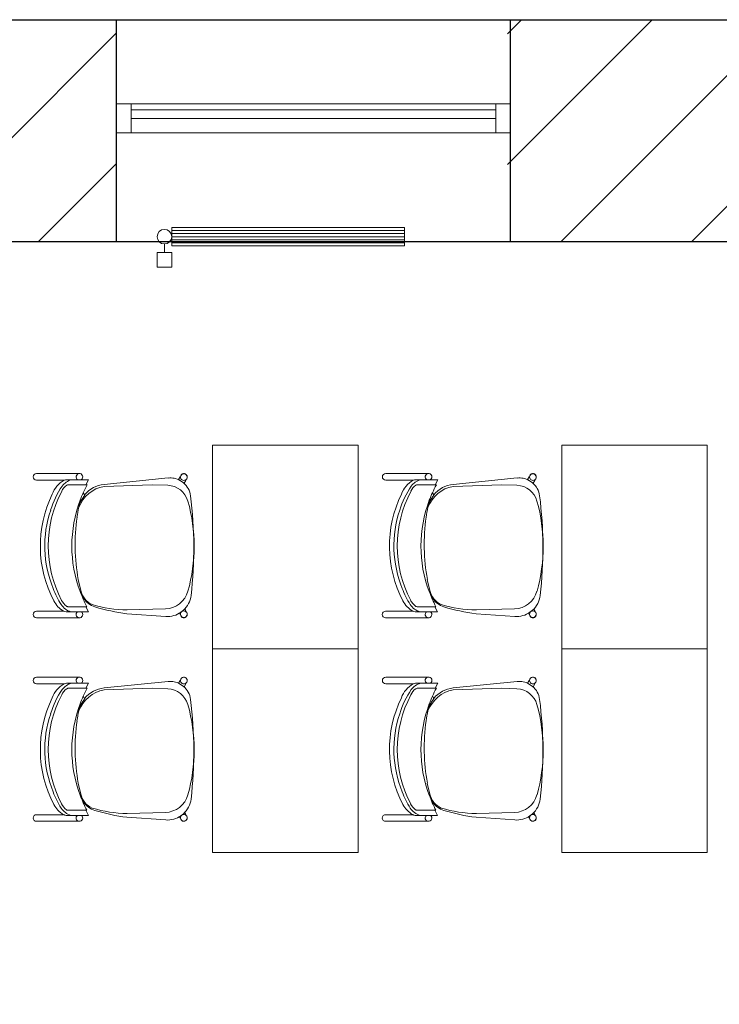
# Model space of a CAD drawing. Header units: millimetres. Extents: x 256092 to 341172, y 103077 to 145077.
# Tile 28 of 139: x 289992 to 292397, y 137109 to 140495. Entities that reach past the tile are written whole.
import ezdxf

# ---------------------------------------------------------------- set-up
doc = ezdxf.new("R2010")
doc.units = ezdxf.units.MM
for name, color, linetype, lineweight in [('MÖÖBEL', 30, 'Continuous', 18), ('SEINA VIIRUTUS', 8, 'Continuous', 18), ('UUS AVATÄIDE', 105, 'Continuous', 18)]:
    doc.layers.add(name, color=color, linetype=linetype, lineweight=lineweight)
doc.layers.add('PIPE-H1-COMPONENT-', color=7, linetype='Continuous')
doc.layers.add('SEINAD', color=7, linetype='Continuous')
pattern_1 = [(45, (-1047627.23, 105532.54), (-224.5064, 224.5064), [])]

# ---------------------------------------------------------------- blocks, each defined once
blk = doc.blocks.new('Chair-Guest-Leg-9to5_Seating-Mesh_Back-1260 - Armless-716973-1_ k sisustuse plaan')
at = {"layer": 'MÖÖBEL'}
for p, q in [((-276, 336.1), (-276, 174.7)), ((-250.7, 231.1), (-250.7, 336.1)), ((249.4, 336.3), (249.4, 232.9)), ((274.8, 174), (274.8, 336.3)), ((-252.6, 165.8), (-252.6, 221.9)), ((-233.4, 147.6), (-233.4, 216.3)), ((232.6, 216.5), (232.6, 148.3)), ((252.1, 164.7), (252.1, 223.5)), ((-252.6, 165.8), (-252.6, 137.5)), ((-202.9, 157.7), (-195, 152.5)), ((-170.2, 167.1), (-174.1, 169.6)), ((170.7, 167.3), (128.7, 177.1)), ((174.8, 170), (170.7, 167.3)), ((200.6, 156.2), (203.7, 158.2)), ((252.1, 138), (252.1, 164.7)), ((-252.6, 137.5), (-233.4, 147.6)), ((-233.4, 147.6), (-233.4, 142.6)), ((232.6, 144.1), (232.6, 148.3)), ((232.6, 148.3), (252.1, 138)), ((-234.8, 78.1), (-259.3, -166.4)), ((-227.3, 78.5), (-233.7, -105.6)), ((240.8, -155.9), (245, -10.3)), ((269.7, -157.5), (259.3, -9)), ((-233.7, -105.6), (-231.4, -165.4)), ((-253.2, -205.9), (-263.3, -211.9)), ((-239.2, -227.1), (-253.2, -205.9)), ((257.6, -209.4), (242, -229.6)), ((262, -211.9), (257.6, -209.4)), ((-250.1, -233.6), (-239.2, -227.1)), ((242, -229.6), (248.8, -233.6))]:
    blk.add_line(p, q, dxfattribs=at)
at = {"layer": 'MÖÖBEL', "flags": 128}
blk.add_lwpolyline([(274.4, -229.4), (274.5, -228.9), (274.6, -228.4), (274.7, -227.9), (274.7, -227.4), (274.8, -226.9), (274.8, -226.4), (274.8, -225.9), (274.8, -225.4), (274.7, -224.9), (274.6, -224.3), (274.6, -223.8)], dxfattribs=at)
at = {"layer": 'MÖÖBEL'}
for centre, radius, start, end in [((-263.4, 336.1), 12.6, 0, 180), ((262.1, 336.3), 12.7, 0, 180), ((0.8, -130.5), 452.3, 62.4007, 115.9765), ((0.3, -121.6), 426.4, 67.6385, 108.7125), ((-162.8, 180.8), 101.3, 109.889, 150.2182), ((-37.5, -42.5), 339.6, 106.9496, 124.1788), ((0.8, -155.6), 447.3, 62.3691, 117.8599), ((61.2, -8.5), 299.1, 56.9541, 70.1829), ((165.5, 184.5), 96.8, 29.9708, 62.4007), ((-190.5, 186.1), 64.5, 125.845, 164.155), ((-234.3, 221.9), 18.3, 154, 180), ((-192, 195.5), 47.3, 110.1671, 147.8329), ((175.5, 178.3), 70.5, 38.5043, 62.3691), ((187.3, 185.3), 67.8, 17.0459, 56.9541), ((224.3, 220), 28, 7.2985, 26.7015), ((-214, 212.4), 19.8, 155.2915, 168.7085), ((1, -295.5), 496.9, 69.5261, 110.6259), ((-5.3, -570.3), 759.2, 79.8398, 97.8791), ((226.2, 218.6), 5.69, 16.4561, 38.5043), ((201.4, 211.3), 31.6, 9.4801, 16.4561), ((-263.5, 172.4), 12.7, 30.8599, 178.6805), ((-263.5, 172.4), 12.8, 169.8088, 328.6816), ((-124.7, 67.1), 110.7, 129.4459, 174.2842), ((1, -295.5), 496.9, 114.2227, 118.1462), ((-102.2, 55.5), 127.2, 110.6022, 169.5862), ((-80.9, -97.1), 282.4, 109.2591, 115.5895), ((-112.2, 49.7), 130.9, 116.3278, 128.7013), ((-123.1, 66.9), 110.7, 102.8299, 115.1905), ((-47.5, -265.3), 451.4, 97.8791, 102.8299), ((142.8, 50.8), 120.1, 61.2462, 76.6409), ((152.1, 90), 79.9, 25.4078, 76.6409), ((302.2, 439.8), 298.4, 244.7233, 250.7257), ((160.3, 91.5), 76.2, 16.9503, 58.0234), ((1, -295.5), 496.9, 62.2227, 65.9229), ((262.1, 172.5), 12.7, 7.7453, 142.2547), ((262.2, 172.4), 12.7, 217.2568, 7.229), ((-250, -17.6), 495, 0.8532, 16.6632), ((-467, -99.6), 731.9, 7.1122, 16.9503), ((-181.4, -174.2), 78.2, 174.2842, 208.1978), ((-149, -162.2), 82.5, 182.2039, 254.3512), ((149, -153.3), 91.9, 285.6253, 358.3667), ((179.4, -163.8), 90.5, 325.1316, 4), ((-263.4, -226.3), 12.7, 95.6656, 284.3344), ((-262.9, -226.2), 12.7, 90, 270), ((-262.8, -226.2), 12.7, 89.716, 98.012), ((-259.8, -211.7), 3.51, 183.9649, 212.0351), ((-262.9, -226.2), 12.7, 269.8023, 90.1977), ((-181.4, -174.2), 78.2, 220.4118, 262.7791), ((179.4, -163.8), 90.5, 276.6583, 317.5576), ((261.5, -226.2), 12.7, 89.8023, 270.1977), ((262, -226.3), 12.7, 255.6656, 84.3344), ((258.4, -211.7), 3.51, 327.9649, 356.3217), ((261.5, -226.2), 12.7, 81.988, 90.284), ((261.5, -226.2), 12.7, 270, 90), ((262.1, -226.2), 12.7, 330, 84.6388), ((-263.4, -226.2), 12.7, 180, 186.0294), ((-262.8, -226.2), 12.7, 281.988, 332.3493), ((-248.9, -230.9), 3, 204.527, 245.473), ((7, 1313.2), 1577.5, 262.7791, 276.6583), ((1.4, 374.4), 639.9, 254.3512, 285.6253), ((247.5, -230.9), 3, 294.527, 335.473), ((261.5, -226.2), 12.7, 207.6507, 258.012)]:
    blk.add_arc(centre, radius, start, end, dxfattribs=at)
for centre, major_axis, start_param, end_param in [((-256.7, -222.8), (-6.6, 10.9), 5.680208, 6.301319), ((255.4, -222.8), (6.6, 10.9), 6.265051, 6.886162), ((-256.7, -222.8), (-6.6, 10.9), 3.159727, 3.807606), ((255.4, -222.8), (6.6, 10.9), 2.475579, 3.123459)]:
    blk.add_ellipse(centre, major_axis=major_axis, ratio=0.063399, start_param=start_param, end_param=end_param, dxfattribs=at)
blk = doc.blocks.new('*U151')
at = {"layer": 'PIPE-H1-COMPONENT-', "color": 1, "linetype": 'Continuous', "lineweight": 9}
for p, q in [((1725327.9, -1392.9, 650), (1726127.9, -1392.9, 650)), ((1725327.9, -1455.9, 650), (1725327.9, -1392.9, 650)), ((1725327.9, -1403.4, 650), (1726127.9, -1403.4, 650)), ((1725327.9, -1413.9, 650), (1726127.9, -1413.9, 650)), ((1726127.9, -1392.9, 650), (1726127.9, -1455.9, 650)), ((1725302.9, -1449.4, 617.5), (1725302.9, -1479.4, 617.5)), ((1725327.9, -1424.4, 650), (1726127.9, -1424.4, 650)), ((1725327.9, -1434.9, 650), (1726127.9, -1434.9, 650)), ((1725327.9, -1445.4, 650), (1726127.9, -1445.4, 650)), ((1726127.9, -1455.9, 650), (1725327.9, -1455.9, 650)), ((1725277.9, -1479.4, 617.5), (1725277.9, -1529.4, 617.5)), ((1725327.9, -1479.4, 617.5), (1725327.9, -1529.4, 617.5))]:
    blk.add_line(p, q, dxfattribs=at)
at = {"layer": 'PIPE-H1-COMPONENT-', "color": 7, "linetype": 'Continuous', "lineweight": 9}
blk.add_circle((1725302.9, -1424.4, 617.5), 25, dxfattribs=at)
at = {"layer": 'PIPE-H1-COMPONENT-', "color": 1, "linetype": 'Continuous', "lineweight": 9, "extrusion": (0, -1, 0)}
for centre in [(1725302.9, -1479.4, 617.5), (1725302.9, -1529.4, 617.5)]:
    blk.add_ellipse(centre, major_axis=(25, 0), ratio=1, start_param=0, end_param=3.141593, dxfattribs=at)

msp = doc.modelspace()

# ---------------------------------------------------------------- hatches: boundary and pattern name
at = {"layer": 'SEINA VIIRUTUS'}
h = msp.add_hatch(dxfattribs=at)
h.set_pattern_fill('ANSI31', color=256, scale=100)
h.set_pattern_definition(pattern_1)
h.paths.add_polyline_path([(289345.6, 139731.5), (289937.3, 139731.4), (290324.6, 139731.3), (290324.7, 140493.2), (289345.7, 140493.3)])
h.paths.add_polyline_path([(289267.9, 133971.1), (289266.8, 133420.9), (292570.3, 133417.6), (292571.4, 133967.8)])
h = msp.add_hatch(dxfattribs=at)
h.set_pattern_fill('ANSI31', color=256, scale=100)
h.set_pattern_definition(pattern_1)
h.paths.add_polyline_path([(291668.5, 139731.2), (292613, 139731.1), (292613.1, 140492.9), (291668.6, 140493)])

# ---------------------------------------------------------------- linework, layer by layer
at = {"layer": 'MÖÖBEL'}
for points in [[(290654.9, 139031.6), (290654.9, 138331.6), (291154.9, 138331.6), (291154.9, 139031.6)], [(291854.9, 139031.6), (291854.9, 138331.6), (292354.9, 138331.6), (292354.9, 139031.6)], [(290654.9, 138331.6), (290654.9, 137631.6), (291154.9, 137631.6), (291154.9, 138331.6)], [(291854.9, 138331.6), (291854.9, 137631.6), (292354.9, 137631.6), (292354.9, 138331.6)]]:
    msp.add_lwpolyline(points, close=True, dxfattribs=at)
at = {"layer": 'SEINAD'}
for p, q in [((296690.6, 140492.4), (275800.5, 140495.1)), ((290324.6, 139731.3), (290324.7, 140493.2)), ((291678.5, 139731.2), (291678.6, 140493)), ((297602.4, 139730.4), (289938.3, 139731.4))]:
    msp.add_line(p, q, dxfattribs=at)
at = {"layer": 'UUS AVATÄIDE'}
for p, q in [((290324.7, 140205.6), (291628.6, 140205.5)), ((290324.7, 140155.6, 0), (290324.7, 140185.6, 0)), ((290374.7, 140185.6, 0), (291628.6, 140185.5)), ((290374.7, 140155.6, 0), (290374.7, 140185.6, 0)), ((291628.6, 140105.5), (291628.6, 140205.5)), ((291628.6, 140205.5), (291678.6, 140205.5)), ((291678.6, 140205.5), (291628.6, 140205.5)), ((291628.6, 140185.5), (291628.6, 140155.5)), ((291628.6, 140155.5), (290374.7, 140155.6, 0)), ((290324.7, 140105.6, 0), (291678.6, 140105.5, 0)), ((291678.6, 140105.5, 0), (291628.6, 140105.5, 0))]:
    msp.add_line(p, q, dxfattribs=at)
at = {"layer": 'UUS AVATÄIDE', "extrusion": (0, 0, -1)}
for p, q in [((290324.7, 140105.6, 0), (290324.7, 140205.6, 0)), ((290324.7, 140205.6, 0), (290374.7, 140205.6, 0)), ((290324.7, 140205.6, 0), (290324.7, 140105.6, 0)), ((290374.7, 140205.6, 0), (290374.7, 140105.6, 0)), ((291628.6, 140105.5, 0), (291628.6, 140205.5, 0)), ((291678.6, 140205.5), (291678.6, 140105.5)), ((290374.7, 140105.6, 0), (290324.7, 140105.6, 0))]:
    msp.add_line(p, q, dxfattribs=at)

# ---------------------------------------------------------------- block references
at = {"layer": 'MÖÖBEL', "xscale": -0.9, "yscale": 0.9, "zscale": 0.9, "rotation": 90}
for p in [(290352.3, 138685.7), (291552.3, 138685.7), (290352.3, 137985.7), (291552.3, 137985.7)]:
    msp.add_blockref('Chair-Guest-Leg-9to5_Seating-Mesh_Back-1260 - Armless-716973-1_ k sisustuse plaan', p, dxfattribs=at)
at = {"layer": 'PIPE-H1-COMPONENT-'}
msp.add_blockref('*U151', (-1434813.6, 141173.3, -650), dxfattribs=at)

doc.saveas('drawing.dxf')
